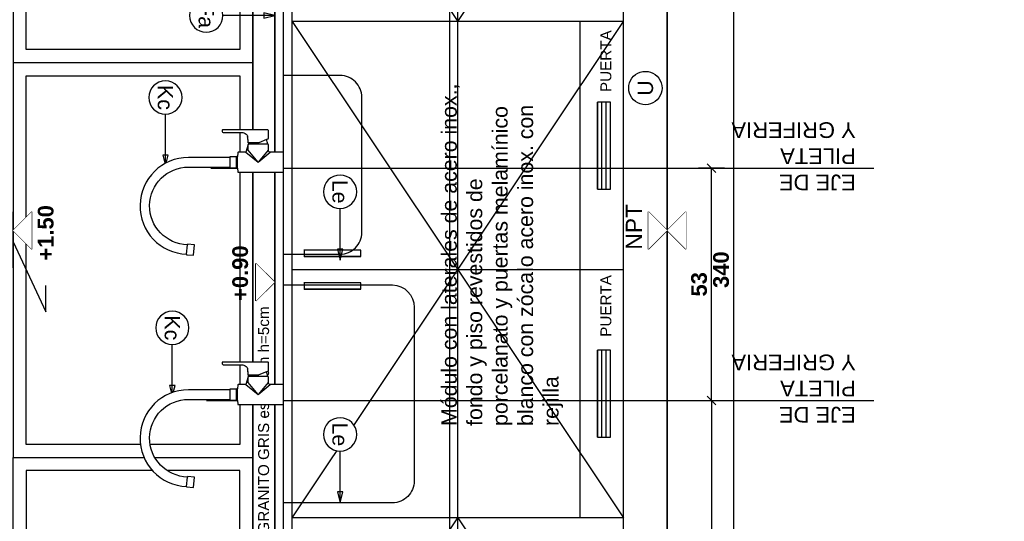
# Model space of a CAD drawing. Header units: millimetres. Extents: x 2889.7 to 2958.5, y 1033.7 to 1094.5.
# Tile 13 of 32: x 2941.8 to 2944.1, y 1039.3 to 1040.5. Entities that reach past the tile are written whole.
import ezdxf
from ezdxf.enums import TextEntityAlignment as Align

# ---------------------------------------------------------------- set-up
doc = ezdxf.new("R2010")
doc.units = ezdxf.units.MM
doc.set_wipeout_variables(frame=1)
for name, color, linetype in [('A PROYECCION 2', 2, 'Continuous'), ('A-ALBA-0', 9, 'Continuous'), ('A-ALBA-0 @ 20', 9, 'Continuous'), ('A-ANNO-NIV', 2, 'Continuous'), ('A-ANNO-SIMB @ 20', 2, 'Continuous'), ('A-ANOT-COTA-PARC', 1, 'Continuous'), ('A-ANOT-NIVL @ 20', 2, 'Continuous'), ('A-ANOT-TTEC', 2, 'Continuous'), ('A-EQPM-FIJO', 1, 'Continuous'), ('A-EQPM-SANI', 1, 'Continuous'), ('TEXTOS', 2, 'Continuous')]:
    doc.layers.add(name, color=color, linetype=linetype)
doc.styles.add('arial', font='arial.ttf')
doc.styles.add('BIS estudio', font='swissl.ttf')
doc.styles.add('BIS-ANOT', font='swiss.ttf')
doc.styles.add('BIS-COTA', font='swissb.ttf')
doc.styles.add('BIS-TXT', font='swiss.ttf')
doc.styles.add('E5-100', font='micross.ttf')
doc.dimstyles.new('BIS-COTA-NIVE', dxfattribs={"dimscale": 1.8, "dimtxt": 0.0018, "dimasz": 0.0015, "dimexe": 0, "dimexo": 0, "dimgap": 0.0027, "dimtad": 2, "dimtih": 1, "dimtoh": 1, "dimzin": 1, "dimdsep": 46, "dimtxsty": 'BIS-COTA', "dimblk1": 'MARK1', "dimblk2": 'MARK2', "dimsah": 1, "dimcen": 0.0015, "dimclrd": 1, "dimclre": 1, "dimaunit": 1, "dimadec": 0, "dimazin": 0, "dimtfac": 1, "dimtix": 1, "dimtofl": 0, "dimtmove": 2, "dimatfit": 3, "dimldrblk": 'MARK1', "dimfxl": 1, "dimtolj": 1, "dimarcsym": 0})
doc.dimstyles.new('BIS-COTA-PARC', dxfattribs={"dimscale": 0, "dimtxt": 0.0018, "dimasz": 0.001, "dimexe": 0.0015, "dimexo": 0, "dimgap": 0.0005, "dimtad": 1, "dimdec": 0, "dimlfac": 100, "dimzin": 9, "dimdsep": 46, "dimtxsty": 'BIS-COTA', "dimblk": 'OBLIQUE', "dimcen": 2.5, "dimclrd": 256, "dimclre": 251, "dimclrt": 2, "dimadec": 1, "dimazin": 2, "dimtfac": 1, "dimtdec": 0, "dimtix": 1, "dimtmove": 2, "dimatfit": 3, "dimldrblk": 'DOT', "dimfxl": 0.0015, "dimfxlon": 1, "dimtolj": 1, "dimtzin": 0, "dimarcsym": 0})

# ---------------------------------------------------------------- blocks, each defined once
blk = doc.blocks.new('_Oblique')
at = {"color": 0, "linetype": 'ByBlock', "lineweight": -2}
blk.add_line((-0.5, -0.5), (0.5, 0.5), dxfattribs=at)
blk = doc.blocks.new('*D431')
at = {"layer": 'A-ANOT-COTA-PARC', "color": 251, "lineweight": -2, "transparency": 16777216}
for p, q in [((2943.4214, 1041.5786), (2943.4814, 1041.5786)), ((2943.4814, 1038.1786), (2943.4214, 1038.1786))]:
    blk.add_line(p, q, dxfattribs=at)
at = {"layer": 'A-ANOT-COTA-PARC', "lineweight": -2, "transparency": 16777216}
blk.add_line((2943.4514, 1041.5786), (2943.4514, 1038.1786), dxfattribs=at)
at = {"layer": 'A-ANOT-COTA-PARC', "lineweight": -2, "transparency": 16777216, "xscale": 0.02, "yscale": 0.02, "zscale": 0.02}
for p, rotation in [((2943.4514, 1041.5786), 90), ((2943.4514, 1038.1786), 270)]:
    blk.add_blockref('_Oblique', p, dxfattribs=dict(at, rotation=rotation))
at = {"layer": 'A-ANOT-COTA-PARC', "color": 2, "transparency": 16777216, "insert": (2943.4229, 1039.8786), "char_height": 0.036, "attachment_point": 5, "rotation": 90, "style": 'BIS-COTA'}
blk.add_mtext('\\A1;340', dxfattribs=at)
blk = doc.blocks.new('_Dot')
at = {"color": 0, "linetype": 'ByBlock', "lineweight": -2}
blk.add_line((-0.5, 0), (-1, 0), dxfattribs=at)
at = {"color": 0, "linetype": 'ByBlock', "const_width": 0.5}
blk.add_lwpolyline([(-0.25, 0, 1), (0.25, 0, 1)], format="xyb", close=True, dxfattribs=at)
blk = doc.blocks.new('BIS-GRIC1-FA')
blk.add_wipeout([(0.028, 0.035), (0.0275, 0.035), (0.0271, 0.0349), (0.0266, 0.0348), (0.0262, 0.0347), (0.0258, 0.0345), (0.0254, 0.0343), (0.025, 0.034), (0.0246, 0.0337), (0.0243, 0.0334), (0.024, 0.033), (0.0238, 0.0326), (0.0235, 0.0322), (0.0233, 0.0318), (0.0232, 0.0314), (0.0231, 0.0309), (0.023, 0.0305), (0.023, 0.03), (0.023, 0), (-0.023, 0), (-0.023, 0.1037), (-0.023, 0.1038), (-0.023, 0.1039), (-0.023, 0.104), (-0.0229, 0.1041), (-0.0229, 0.1042), (-0.0228, 0.1043), (-0.0228, 0.1043), (-0.0227, 0.1044), (-0.0226, 0.1045), (-0.0226, 0.1045), (-0.0225, 0.1046), (-0.0224, 0.1046), (-0.0223, 0.1047), (-0.0222, 0.1047), (-0.0221, 0.1047), (-0.022, 0.1047), (-0.0135, 0.105), (-0.0135, 0.107), (-0.0125, 0.1076), (-0.0125, 0.1227), (-0.0124, 0.1228), (-0.0122, 0.1228), (-0.0121, 0.1229), (-0.0119, 0.1229), (-0.0118, 0.1229), (-0.0117, 0.123), (-0.0115, 0.123), (-0.0114, 0.123), (-0.0112, 0.123), (-0.011, 0.2177), (-0.0117, 0.2288), (-0.0138, 0.2397), (-0.0172, 0.2503), (-0.0218, 0.2603), (-0.0277, 0.2697), (-0.0348, 0.2783), (-0.0428, 0.286), (-0.0517, 0.2926), (-0.0614, 0.298), (-0.0717, 0.3022), (-0.0824, 0.305), (-0.0934, 0.3066), (-0.1045, 0.3067), (-0.1155, 0.3055), (-0.1263, 0.3029), (-0.1367, 0.299), (-0.1465, 0.2938), (-0.1556, 0.2874), (-0.1638, 0.28), (-0.1711, 0.2716), (-0.1772, 0.2623), (-0.1821, 0.2524), (-0.1858, 0.2419), (-0.1882, 0.2311), (-0.1891, 0.22), (-0.1881, 0.2199), (-0.1895, 0.204), (-0.2134, 0.2061), (-0.212, 0.222), (-0.2111, 0.2219), (-0.2097, 0.2356), (-0.2066, 0.2491), (-0.2019, 0.262), (-0.1956, 0.2743), (-0.1879, 0.2857), (-0.1788, 0.296), (-0.1685, 0.3052), (-0.1571, 0.313), (-0.1449, 0.3193), (-0.132, 0.3241), (-0.1186, 0.3272), (-0.1049, 0.3286), (-0.0911, 0.3284), (-0.0775, 0.3264), (-0.0642, 0.3228), (-0.0514, 0.3175), (-0.0394, 0.3107), (-0.0284, 0.3025), (-0.0184, 0.293), (-0.0097, 0.2823), (-0.0024, 0.2706), (0.0034, 0.2581), (0.0076, 0.245), (0.0101, 0.2315), (0.011, 0.2177), (0.011, 0.1369), (0.011, 0.123), (0.0117, 0.123), (0.0117, 0.123), (0.0118, 0.123), (0.0119, 0.123), (0.012, 0.123), (0.012, 0.123), (0.0121, 0.123), (0.0122, 0.1229), (0.0123, 0.1229), (0.0123, 0.1229), (0.0124, 0.1228), (0.0124, 0.1228), (0.0125, 0.1227), (0.0125, 0.1076), (0.0135, 0.107), (0.0135, 0.105), (0.022, 0.1047), (0.0221, 0.1047), (0.0222, 0.1047), (0.0223, 0.1047), (0.0224, 0.1046), (0.0225, 0.1046), (0.0226, 0.1045), (0.0226, 0.1045), (0.0227, 0.1044), (0.0228, 0.1043), (0.0228, 0.1043), (0.0229, 0.1042), (0.0229, 0.1041), (0.023, 0.104), (0.023, 0.1039), (0.023, 0.1038), (0.023, 0.1037), (0.023, 0.086), (0.041, 0.081), (0.0411, 0.081), (0.0412, 0.081), (0.0413, 0.081), (0.0414, 0.0809), (0.0414, 0.0809), (0.0415, 0.0809), (0.0416, 0.0808), (0.0417, 0.0807), (0.0417, 0.0807), (0.0418, 0.0806), (0.0419, 0.0805), (0.0419, 0.0804), (0.0419, 0.0804), (0.042, 0.0803), (0.042, 0.0802), (0.042, 0.0801), (0.042, 0.08), (0.0425, 0.08), (0.0429, 0.0799), (0.0434, 0.0799), (0.0439, 0.0798), (0.0443, 0.0798), (0.0448, 0.0797), (0.0448, 0.081), (0.0453, 0.0815), (0.0525, 0.0815), (0.0525, 0.0817), (0.0525, 0.0817), (0.0525, 0.0818), (0.0525, 0.0818), (0.0525, 0.0818), (0.0525, 0.0819), (0.0525, 0.0819), (0.0526, 0.0819), (0.0526, 0.0819), (0.0526, 0.082), (0.0526, 0.082), (0.0527, 0.082), (0.0527, 0.082), (0.0527, 0.082), (0.0528, 0.082), (0.0528, 0.082), (0.0557, 0.0823), (0.0571, 0.0824), (0.0586, 0.0825), (0.0586, 0.0825), (0.0587, 0.0825), (0.0587, 0.0825), (0.0587, 0.0824), (0.0588, 0.0824), (0.0588, 0.0824), (0.0588, 0.0824), (0.0589, 0.0823), (0.0589, 0.0823), (0.0589, 0.0823), (0.0589, 0.0822), (0.0589, 0.0822), (0.059, 0.0821), (0.0596, 0.0823), (0.0603, 0.0825), (0.0609, 0.0828), (0.0616, 0.0831), (0.0622, 0.0835), (0.0628, 0.0839), (0.0634, 0.0843), (0.0639, 0.0847), (0.0644, 0.0852), (0.0651, 0.086), (0.0657, 0.0868), (0.0663, 0.0876), (0.0668, 0.0885), (0.0672, 0.0894), (0.0676, 0.0904), (0.0679, 0.0913), (0.0681, 0.0923), (0.0683, 0.0933), (0.0683, 0.0943), (0.0684, 0.0953), (0.0683, 0.0964), (0.0683, 0.136), (0.0683, 0.1363), (0.0683, 0.1366), (0.0683, 0.1369), (0.0684, 0.1372), (0.0684, 0.1375), (0.0685, 0.1378), (0.0686, 0.1381), (0.0688, 0.1383), (0.0689, 0.1386), (0.0691, 0.1388), (0.0692, 0.1391), (0.0694, 0.1393), (0.0696, 0.1395), (0.0698, 0.1396), (0.07, 0.1398), (0.0703, 0.1399), (0.0705, 0.14), (0.0707, 0.1401), (0.0709, 0.1402), (0.0712, 0.1403), (0.0714, 0.1403), (0.0717, 0.1404), (0.0719, 0.1404), (0.0722, 0.1404), (0.0725, 0.1404), (0.0728, 0.1404), (0.073, 0.1405), (0.0733, 0.1404), (0.0734, 0.1404), (0.0735, 0.1404), (0.0736, 0.1404), (0.0737, 0.1404), (0.0738, 0.1403), (0.0738, 0.1403), (0.0739, 0.1402), (0.074, 0.1402), (0.074, 0.1401), (0.0741, 0.14), (0.0742, 0.14), (0.0742, 0.1399), (0.0742, 0.1398), (0.0743, 0.1397), (0.0743, 0.1396), (0.0743, 0.1395), (0.0743, 0.1394), (0.0743, 0.0355), (0.0743, 0.0354), (0.0743, 0.0353), (0.0742, 0.0352), (0.0742, 0.0351), (0.0742, 0.0351), (0.0741, 0.035), (0.0741, 0.0349), (0.074, 0.0348), (0.0739, 0.0348), (0.0738, 0.0347), (0.0738, 0.0346), (0.0737, 0.0346), (0.0736, 0.0346), (0.0735, 0.0345), (0.0734, 0.0345), (0.0733, 0.0345), (0.0547, 0.0345), (0.0546, 0.0345), (0.0546, 0.0345), (0.0546, 0.0345), (0.0545, 0.0345), (0.0545, 0.0346), (0.0544, 0.0346), (0.0544, 0.0346), (0.0544, 0.0346), (0.0543, 0.0346), (0.0543, 0.0347), (0.0543, 0.0347), (0.0542, 0.0347), (0.0542, 0.0348), (0.0535, 0.0362), (0.0529, 0.0376), (0.0522, 0.0391), (0.0512, 0.0385), (0.0501, 0.0379), (0.049, 0.0375), (0.0479, 0.0371), (0.0467, 0.0367), (0.0456, 0.0365), (0.0444, 0.0362), (0.0432, 0.0361), (0.042, 0.036)])
for p, q in [((-0.2111, 0.2219), (-0.1891, 0.22)), ((-0.011, 0.123), (-0.0112, 0.123)), ((0.011, 0.123), (-0.011, 0.123)), ((-0.0135, 0.105), (0.0135, 0.105)), ((-0.0125, 0.1076), (0.0125, 0.1076)), ((0.023, 0.086), (0, 0.058)), ((0, 0.058), (0.028, 0.081)), ((0.028, 0.081), (0.041, 0.081)), ((0.042, 0.08), (0.042, 0.036)), ((0.0448, 0.0564), (0.0448, 0.0797)), ((0.028, 0.035), (0, 0.058)), ((0, 0.058), (0.023, 0.03)), ((0.0522, 0.0391), (0.0449, 0.056)), ((0.041, 0.035), (0.028, 0.035)), ((0.028, 0.035), (0.028, 0.035))]:
    blk.add_line(p, q)
blk.add_lwpolyline([(0.042, 0.036, 0.123961), (0.0522, 0.0391, 0.014382), (0.0542, 0.0348, 0.256417), (0.0547, 0.0345), (0.0733, 0.0345, 0.384379), (0.0743, 0.0355), (0.0743, 0.1394, 0.416799), (0.0733, 0.1404, 0.029739), (0.0719, 0.1404, 0.167844), (0.0694, 0.1393, 0.213156), (0.0683, 0.136), (0.0683, 0.0964, -0.217512), (0.0644, 0.0852, -0.128175), (0.059, 0.0821), (0.0589, 0.0822, 0.195668), (0.0586, 0.0825, 0.003761), (0.0557, 0.0823, -0.00046), (0.0528, 0.082, 0.318698), (0.0525, 0.0817), (0.0525, 0.0815), (0.0453, 0.0815), (0.0448, 0.081), (0.0448, 0.0797, 0.048075), (0.042, 0.08, 0.414344), (0.041, 0.081), (0.023, 0.086), (0.023, 0.1037, 0.40462), (0.022, 0.1047), (0.0135, 0.105), (0.0135, 0.107), (0.0125, 0.1076), (0.0125, 0.1227, 0.213541), (0.0117, 0.123), (0.011, 0.123), (0.011, 0.1369), (0.011, 0.2177, 0.9807), (-0.2111, 0.2219), (-0.212, 0.222), (-0.2134, 0.2061), (-0.1895, 0.204), (-0.1881, 0.2199), (-0.1891, 0.22, -0.987285), (-0.011, 0.2177), (-0.0112, 0.123, 0.111865), (-0.0125, 0.1227), (-0.0125, 0.1076), (-0.0135, 0.107), (-0.0135, 0.105), (-0.022, 0.1047, 0.404027), (-0.023, 0.1037), (-0.023, 0), (0.023, 0), (0.023, 0.03, -0.415592), (0.028, 0.035)], format="xyb")
for centre, radius, start, end in [((0.0539, 0.1012), 0.0197, 265.7838, 284.7338), ((0.0458, 0.0564), 0.000969, 179.2276, 203.3976), ((0.041, 0.036), 0.001, 269.9999, 0.0256)]:
    blk.add_arc(centre, radius, start, end)
blk = doc.blocks.new('nivel altimetrico')
at = {"color": 0, "linetype": 'Continuous'}
blk.add_line((-0.0043, 0), (0.00215, 0), dxfattribs=at)
at = {"color": 0, "linetype": 'Continuous', "ltscale": 5}
blk.add_lwpolyline([(-0.00215, 0.00215), (0.00215, 0.00215), (0, 0), (-0.00215, 0.00215)], dxfattribs=at)
blk.add_wipeout([(0, 0), (0.00215, 0.00215), (-0.00215, 0.00215)])
blk = doc.blocks.new('A-ANNO-NOM-2')
blk.add_wipeout([(0, -0.00191), (0.0003, -0.00189), (0.00059, -0.00182), (0.00087, -0.0017), (0.00112, -0.00155), (0.00135, -0.00135), (0.00155, -0.00112), (0.0017, -0.00087), (0.00182, -0.00059), (0.00189, -0.0003), (0.00191, 0), (0.00189, 0.0003), (0.00182, 0.00059), (0.0017, 0.00087), (0.00155, 0.00112), (0.00135, 0.00135), (0.00112, 0.00155), (0.00087, 0.0017), (0.00059, 0.00182), (0.0003, 0.00189), (0, 0.00191), (-0.0003, 0.00189), (-0.00059, 0.00182), (-0.00087, 0.0017), (-0.00112, 0.00155), (-0.00135, 0.00135), (-0.00155, 0.00112), (-0.0017, 0.00087), (-0.00182, 0.00059), (-0.00189, 0.0003), (-0.00191, 0), (-0.00189, -0.0003), (-0.00182, -0.00059), (-0.0017, -0.00087), (-0.00155, -0.00112), (-0.00135, -0.00135), (-0.00112, -0.00155), (-0.00087, -0.0017), (-0.00059, -0.00182), (-0.0003, -0.00189)])
blk.add_lwpolyline([(0, -0.00191), (0.0003, -0.00189), (0.00059, -0.00182), (0.00087, -0.0017), (0.00112, -0.00155), (0.00135, -0.00135), (0.00155, -0.00112), (0.0017, -0.00087), (0.00182, -0.00059), (0.00189, -0.0003), (0.00191, 0), (0.00189, 0.0003), (0.00182, 0.00059), (0.0017, 0.00087), (0.00155, 0.00112), (0.00135, 0.00135), (0.00112, 0.00155), (0.00087, 0.0017), (0.00059, 0.00182), (0.0003, 0.00189), (0, 0.00191), (-0.0003, 0.00189), (-0.00059, 0.00182), (-0.00087, 0.0017), (-0.00112, 0.00155), (-0.00135, 0.00135), (-0.00155, 0.00112), (-0.0017, 0.00087), (-0.00182, 0.00059), (-0.00189, 0.0003), (-0.00191, 0), (-0.00189, -0.0003), (-0.00182, -0.00059), (-0.0017, -0.00087), (-0.00155, -0.00112), (-0.00135, -0.00135), (-0.00112, -0.00155), (-0.00087, -0.0017), (-0.00059, -0.00182), (-0.0003, -0.00189)], close=True)
at = {"color": 1, "linetype": 'Continuous', "style": 'E5-100'}
blk.add_attdef('LETRA', text='', height=0.00175, dxfattribs=at).set_placement((0, 0), align=Align.MIDDLE_CENTER)
blk = doc.blocks.new('*U35')
blk.add_lwpolyline([(0, -0.00785), (-0.00031, -0.0066), (0.00031, -0.0066)], close=True)
blk.add_wipeout([(0, -0.00191), (0.0003, -0.00189), (0.00059, -0.00182), (0.00087, -0.0017), (0.00112, -0.00155), (0.00135, -0.00135), (0.00155, -0.00112), (0.0017, -0.00087), (0.00182, -0.00059), (0.00189, -0.0003), (0.00191, 0), (0.00189, 0.0003), (0.00182, 0.00059), (0.0017, 0.00087), (0.00155, 0.00112), (0.00135, 0.00135), (0.00112, 0.00155), (0.00087, 0.0017), (0.00059, 0.00182), (0.0003, 0.00189), (0, 0.00191), (-0.0003, 0.00189), (-0.00059, 0.00182), (-0.00087, 0.0017), (-0.00112, 0.00155), (-0.00135, 0.00135), (-0.00155, 0.00112), (-0.0017, 0.00087), (-0.00182, 0.00059), (-0.00189, 0.0003), (-0.00191, 0), (-0.00189, -0.0003), (-0.00182, -0.00059), (-0.0017, -0.00087), (-0.00155, -0.00112), (-0.00135, -0.00135), (-0.00112, -0.00155), (-0.00087, -0.0017), (-0.00059, -0.00182), (-0.0003, -0.00189)])
at = {"linetype": 'Continuous'}
blk.add_line((0, -0.00785), (0, -0.00191), dxfattribs=at)
blk.add_circle((0, 0), 0.00191)
at = {"color": 1, "linetype": 'Continuous', "style": 'E5-100'}
blk.add_attdef('LETRA', text='', height=0.00175, dxfattribs=at).set_placement((0, 0), align=Align.MIDDLE_CENTER)
blk = doc.blocks.new('*U45')
blk.add_lwpolyline([(0.00785, 0), (0.0066, -0.00031), (0.0066, 0.00031)], close=True)
blk.add_wipeout([(0, -0.00191), (0.0003, -0.00189), (0.00059, -0.00182), (0.00087, -0.0017), (0.00112, -0.00155), (0.00135, -0.00135), (0.00155, -0.00112), (0.0017, -0.00087), (0.00182, -0.00059), (0.00189, -0.0003), (0.00191, 0), (0.00189, 0.0003), (0.00182, 0.00059), (0.0017, 0.00087), (0.00155, 0.00112), (0.00135, 0.00135), (0.00112, 0.00155), (0.00087, 0.0017), (0.00059, 0.00182), (0.0003, 0.00189), (0, 0.00191), (-0.0003, 0.00189), (-0.00059, 0.00182), (-0.00087, 0.0017), (-0.00112, 0.00155), (-0.00135, 0.00135), (-0.00155, 0.00112), (-0.0017, 0.00087), (-0.00182, 0.00059), (-0.00189, 0.0003), (-0.00191, 0), (-0.00189, -0.0003), (-0.00182, -0.00059), (-0.0017, -0.00087), (-0.00155, -0.00112), (-0.00135, -0.00135), (-0.00112, -0.00155), (-0.00087, -0.0017), (-0.00059, -0.00182), (-0.0003, -0.00189)])
at = {"linetype": 'Continuous'}
blk.add_line((0.00785, 0), (0.00191, 0), dxfattribs=at)
blk.add_circle((0, 0), 0.00191)
at = {"color": 1, "linetype": 'Continuous', "style": 'E5-100'}
blk.add_attdef('LETRA', text='', height=0.00175, dxfattribs=at).set_placement((0, 0), align=Align.MIDDLE_CENTER)
blk = doc.blocks.new('*D354')
at = {"layer": 'A-ALBA-0', "color": 251, "lineweight": -2, "transparency": 16777216}
for p, q in [((2943.431, 1040.1115), (2943.371, 1040.1115)), ((2943.371, 1039.5786), (2943.431, 1039.5786))]:
    blk.add_line(p, q, dxfattribs=at)
at = {"layer": 'A-ALBA-0', "lineweight": -2, "transparency": 16777216}
blk.add_line((2943.401, 1039.5786), (2943.401, 1040.1115), dxfattribs=at)
at = {"layer": 'A-ALBA-0', "lineweight": -2, "transparency": 16777216, "xscale": 0.02, "yscale": 0.02, "zscale": 0.02}
for p, rotation in [((2943.401, 1040.1115), 90), ((2943.401, 1039.5786), 270)]:
    blk.add_blockref('_Oblique', p, dxfattribs=dict(at, rotation=rotation))
at = {"layer": 'A-ALBA-0', "color": 2, "transparency": 16777216, "insert": (2943.3725, 1039.845), "char_height": 0.036, "attachment_point": 5, "rotation": 90, "style": 'BIS-COTA'}
blk.add_mtext('\\A1;53', dxfattribs=at)
blk = doc.blocks.new('*D355')
at = {"layer": 'A-ALBA-0', "color": 251, "lineweight": -2, "transparency": 16777216}
for p, q in [((2943.371, 1039.5786), (2943.431, 1039.5786)), ((2943.431, 1038.1786), (2943.371, 1038.1786))]:
    blk.add_line(p, q, dxfattribs=at)
at = {"layer": 'A-ALBA-0', "lineweight": -2, "transparency": 16777216}
blk.add_line((2943.401, 1039.5786), (2943.401, 1038.1786), dxfattribs=at)
at = {"layer": 'A-ALBA-0', "lineweight": -2, "transparency": 16777216, "xscale": 0.02, "yscale": 0.02, "zscale": 0.02}
for p, rotation in [((2943.401, 1039.5786), 90), ((2943.401, 1038.1786), 270)]:
    blk.add_blockref('_Oblique', p, dxfattribs=dict(at, rotation=rotation))
at = {"layer": 'A-ALBA-0', "color": 2, "transparency": 16777216, "insert": (2943.3725, 1038.8786), "char_height": 0.036, "attachment_point": 5, "rotation": 90, "style": 'BIS-COTA'}
blk.add_mtext('\\A1;140', dxfattribs=at)
blk = doc.blocks.new('*U321')
at = {"color": 0, "linetype": 'Continuous'}
blk.add_line((-0.0043, 0), (0.00215, 0), dxfattribs=at)
at = {"color": 0, "linetype": 'Continuous', "ltscale": 5}
blk.add_lwpolyline([(-0.00215, -0.00215), (0.00215, -0.00215), (0, 0), (-0.00215, -0.00215)], dxfattribs=at)
blk.add_wipeout([(0, 0), (0.00215, -0.00215), (-0.00215, -0.00215)])
blk = doc.blocks.new('*D408')
at = {"layer": 'A-ANNO-NIV', "color": 1, "lineweight": -2, "transparency": 16777216}
for p, q in [((2941.7991, 1039.8827), (2941.7991, 1039.9427)), ((2941.7991, 1039.9427), (2941.8742, 1039.7823)), ((2941.8742, 1039.7823), (2941.8742, 1039.8423))]:
    blk.add_line(p, q, dxfattribs=at)
at = {"layer": 'A-ANNO-NIV', "color": 0, "transparency": 16777216, "insert": (2941.8742, 1039.963), "char_height": 0.036, "attachment_point": 5, "rotation": 90, "style": 'BIS-COTA'}
blk.add_mtext('\\A1;+1.50', dxfattribs=at)
blk = doc.blocks.new('MARK1')
at = {"color": 0}
for p, q in [((1, 0), (-1, 0)), ((0, 1.5), (0, -1.5))]:
    blk.add_line(p, q, dxfattribs=at)
blk.add_lwpolyline([(0.5, 0.5), (-0.5, -0.5)], dxfattribs=at)
blk = doc.blocks.new('MARK2')
at = {"color": 0}
for p, q in [((1, 0), (-1, 0)), ((0, 1.5), (0, -1.5))]:
    blk.add_line(p, q, dxfattribs=at)
blk.add_lwpolyline([(0.5, 0.5), (-0.5, -0.5)], dxfattribs=at)
blk = doc.blocks.new('*U348')
blk.add_lwpolyline([(-0.00785, 0), (-0.0066, 0.00031), (-0.0066, -0.00031)], close=True)
blk.add_wipeout([(0, -0.00191), (0.0003, -0.00189), (0.00059, -0.00182), (0.00087, -0.0017), (0.00112, -0.00155), (0.00135, -0.00135), (0.00155, -0.00112), (0.0017, -0.00087), (0.00182, -0.00059), (0.00189, -0.0003), (0.00191, 0), (0.00189, 0.0003), (0.00182, 0.00059), (0.0017, 0.00087), (0.00155, 0.00112), (0.00135, 0.00135), (0.00112, 0.00155), (0.00087, 0.0017), (0.00059, 0.00182), (0.0003, 0.00189), (0, 0.00191), (-0.0003, 0.00189), (-0.00059, 0.00182), (-0.00087, 0.0017), (-0.00112, 0.00155), (-0.00135, 0.00135), (-0.00155, 0.00112), (-0.0017, 0.00087), (-0.00182, 0.00059), (-0.00189, 0.0003), (-0.00191, 0), (-0.00189, -0.0003), (-0.00182, -0.00059), (-0.0017, -0.00087), (-0.00155, -0.00112), (-0.00135, -0.00135), (-0.00112, -0.00155), (-0.00087, -0.0017), (-0.00059, -0.00182), (-0.0003, -0.00189)])
at = {"linetype": 'Continuous'}
blk.add_line((-0.00785, 0), (-0.00191, 0), dxfattribs=at)
blk.add_circle((0, 0), 0.00191)
at = {"color": 1, "linetype": 'Continuous', "style": 'E5-100'}
blk.add_attdef('LETRA', text='', height=0.00175, dxfattribs=at).set_placement((0, 0), align=Align.MIDDLE_CENTER)

msp = doc.modelspace()

# ---------------------------------------------------------------- hatches: boundary and pattern name
at = {"layer": 'A-ALBA-0'}
h = msp.add_hatch(dxfattribs=at)
h.set_pattern_fill('_USER', color=256, scale=0.01, angle=90, pattern_type=0)
h.set_pattern_definition([(90, (2943.129101, 1039.494114), (-0.01, 6e-19), [])])
h.paths.add_polyline_path([(2943.1391, 1039.49411), (2943.1691, 1039.49411), (2943.1691, 1039.69411), (2943.1391, 1039.69411)])
h.paths.add_polyline_path([(2943.1691, 1040.26311), (2943.1391, 1040.26311), (2943.1391, 1040.06311), (2943.1691, 1040.06311)])

# ---------------------------------------------------------------- linework, layer by layer
at = {"layer": 'A PROYECCION 2', "linetype": 'Continuous', "lineweight": 13, "elevation": -0.00045}
msp.add_lwpolyline([(2942.4191, 1038.74061), (2942.4191, 1041.01662)], dxfattribs=at)
at = {"layer": 'A-ALBA-0'}
for p, q in [((2942.8011, 1039.30961, -0.00045), (2942.8011, 1041.01662, -0.00045)), ((2942.8191, 1039.30961, -0.00045), (2942.8191, 1041.01662, -0.00045)), ((2943.1991, 1038.73898, -0.00045), (2943.1991, 1041.01662, -0.00045)), ((2943.1991, 1040.44762, -0.00045), (2942.4391, 1040.44762, -0.00045)), ((2942.4391, 1039.30961, -0.00045), (2943.1991, 1040.44762, -0.00045)), ((2942.4391, 1040.44762, -0.00045), (2943.1991, 1039.30961, -0.00045)), ((2943.0991, 1040.44762, -0.00045), (2943.0991, 1039.30961, -0.00045)), ((2941.7991, 1040.35361), (2942.3491, 1040.35361)), ((2942.25307, 1040.11145, 0.00045), (2943.77312, 1040.11145, 0.00045)), ((2942.5962, 1039.92363, -0.00045), (2942.4662, 1039.92363, -0.00045)), ((2942.5962, 1039.90863, -0.00045), (2942.4662, 1039.90863, -0.00045)), ((2943.1991, 1039.87861, -0.00045), (2942.4391, 1039.87861, -0.00045)), ((2942.5962, 1039.84863, -0.00045), (2942.4662, 1039.84863, -0.00045)), ((2942.5962, 1039.83363, -0.00045), (2942.4662, 1039.83363, -0.00045)), ((2942.24251, 1039.57862, 0.00045), (2943.77312, 1039.57862, 0.00045)), ((2943.1991, 1039.30961, -0.00045), (2942.4391, 1039.30961, -0.00045)), ((2942.8011, 1038.74061, -0.00045), (2942.8011, 1039.30961, -0.00045)), ((2942.8191, 1038.74061, -0.00045), (2942.8191, 1039.30961, -0.00045))]:
    msp.add_line(p, q, dxfattribs=at)
at = {"layer": 'A-ALBA-0', "elevation": -0.00045}
for points in [[(2942.4391, 1038.74061), (2942.4391, 1041.01662)], [(2942.4391, 1041.01662), (2942.8191, 1040.44762), (2943.1991, 1041.01662)], [(2942.4391, 1038.74061), (2942.8191, 1039.30961), (2943.1991, 1038.74061)]]:
    msp.add_lwpolyline(points, dxfattribs=at)
at = {"layer": 'A-ALBA-0', "elevation": 0.00045}
for points in [[(2942.4191, 1039.91413), (2942.5491, 1039.91413, 0.4142136), (2942.5991, 1039.96413), (2942.5991, 1040.27413, 0.4142136), (2942.5491, 1040.32413), (2942.4191, 1040.32413)], [(2942.4191, 1039.8438), (2942.6691, 1039.8438, -0.4073684), (2942.7191, 1039.79213), (2942.7191, 1039.3938, -0.4142136), (2942.6691, 1039.3438), (2942.4191, 1039.3438)]]:
    msp.add_lwpolyline(points, format="xyb", dxfattribs=at)
at = {"layer": 'A-ALBA-0', "elevation": -0.00045}
for points in [[(2943.1391, 1040.06311), (2943.1691, 1040.06311), (2943.1691, 1040.26311), (2943.1391, 1040.26311)], [(2942.46672, 1039.90861), (2942.59672, 1039.90861), (2942.59672, 1039.92361), (2942.46672, 1039.92361)], [(2942.46672, 1039.83361), (2942.59672, 1039.83361), (2942.59672, 1039.84861), (2942.46672, 1039.84861)], [(2943.1391, 1039.49411), (2943.1691, 1039.49411), (2943.1691, 1039.69411), (2943.1391, 1039.69411)]]:
    msp.add_lwpolyline(points, close=True, dxfattribs=at)
at = {"layer": 'A-ALBA-0'}
for points in [[(2942.3491, 1038.17861), (2941.7991, 1038.17861), (2941.7991, 1039.44761), (2942.3491, 1039.44761)], [(2942.3191, 1038.81811), (2942.3191, 1039.41761), (2941.8291, 1039.41761), (2941.8291, 1038.81811)]]:
    msp.add_lwpolyline(points, close=True, dxfattribs=at)
at = {"layer": 'A-EQPM-FIJO', "elevation": 0.00045}
for points in [[(2942.3991, 1041.55862), (2942.3491, 1041.55862), (2942.3491, 1038.19861), (2942.3991, 1038.19861)], [(2942.4191, 1040.97862), (2942.3991, 1040.97862), (2942.3991, 1038.77862), (2942.4191, 1038.77862)]]:
    msp.add_lwpolyline(points, close=True, dxfattribs=at)
at = {"layer": 'A-EQPM-SANI', "elevation": 0.00045}
msp.add_lwpolyline([(2943.1991, 1041.04862), (2943.2991, 1041.04862), (2943.2991, 1038.70862), (2943.1991, 1038.70862)], close=True, dxfattribs=at)

# ---------------------------------------------------------------- texts
at = {"layer": 'A-ALBA-0', "attachment_point": 7, "rotation": 90, "style": 'arial'}
for s, width, insert, char_height in [('\\A1;PUERTA', 0.6462151, (2943.17148, 1040.2861, -0.00045), 0.025), ('\\A1;Módulo con laterales de acero inox., fondo y piso revestidos de porcelanato y puertas melamínico blanco con zócalo acero inox. con rejilla', 0.8338093, (2943.06053, 1039.52016), 0.035), ('\\A1;PUERTA', 0.6462151, (2943.17148, 1039.72468, -0.00045), 0.025)]:
    msp.add_mtext_dynamic_manual_height_columns(s, width=width, gutter_width=12.5, heights=[0], dxfattribs=dict(at, insert=insert, char_height=char_height))
at = {"layer": 'A-ALBA-0', "insert": (2943.22298, 1039.97695, 0.00045), "char_height": 0.0375, "attachment_point": 5, "rotation": 90, "style": 'BIS estudio'}
msp.add_mtext('\\A1;NPT', dxfattribs=at)
at = {"layer": 'A-ANNO-NIV', "insert": (2942.32018, 1039.87058, 0.00045), "char_height": 0.036, "attachment_point": 5, "rotation": 90, "style": 'BIS-COTA'}
msp.add_mtext('\\A1;+0.90', dxfattribs=at)
at = {"layer": 'A-ANOT-TTEC', "char_height": 0.036, "attachment_point": 1, "rotation": 180, "style": 'BIS-TXT'}
for insert in [(2943.73158, 1040.0608, 0.00045), (2943.73158, 1039.52796, 0.00045)]:
    msp.add_mtext_dynamic_manual_height_columns('EJE DE PILETA\\PY GRIFERIA', width=0.3062581, gutter_width=0.025, heights=[0], dxfattribs=dict(at, insert=insert))
at = {"layer": 'TEXTOS', "insert": (2942.39378, 1039.12, -0.00045), "char_height": 0.025, "attachment_point": 7, "rotation": 90, "style": 'arial'}
msp.add_mtext_dynamic_manual_height_columns('\\A1;ZÓCALO GRANITO GRIS esp: 2cm h=5cm', width=0.9121276, gutter_width=12.5, heights=[0], dxfattribs=at)

# ---------------------------------------------------------------- dimensions: what is measured, and where the dimension line sits
at = {"layer": 'A-ALBA-0'}
dim = msp.add_linear_dim(base=(2943.40101, 1038.17862, 0.00045), p1=(2942.79279, 1039.57862, 0.00045), p2=(2944.02185, 1038.17862, 0.00045), angle=270, dimstyle='BIS-COTA-PARC', override={"dimscale": 0, "dimtix": 1, "dimtofl": 1, "dimtmove": 2, "dimatfit": 3}, dxfattribs=at)
dim.commit()
dim.dimension.update_dxf_attribs({"geometry": '*D355', "text_midpoint": (2943.37254, 1038.87862, 0.00045)})
at = {"layer": 'A-ANOT-COTA-PARC'}
dim = msp.add_linear_dim(base=(2943.45143, 1038.17862, 0.00045), p1=(2941.08741, 1041.57862, 0.00045), p2=(2944.07227, 1038.17862, 0.00045), angle=270, dimstyle='BIS-COTA-PARC', override={"dimscale": 0, "dimtix": 1, "dimtofl": 1, "dimtmove": 2, "dimatfit": 3}, dxfattribs=at)
dim.commit()
dim.dimension.update_dxf_attribs({"geometry": '*D431', "text_midpoint": (2943.42293, 1039.87862, 0.00045)})

# ---------------------------------------------------------------- next in the draw order: block references
at = {"layer": 'A-ALBA-0 @ 20'}
ref = msp.add_blockref('A-ANNO-NOM-2', (2943.24924, 1040.29522, 0.00045), dxfattribs=dict(at, xscale=-20, yscale=20, zscale=20, rotation=89.99999999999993))
ref.add_attrib('LETRA', 'U', dxfattribs={"layer": '0', "color": 1, "linetype": 'Continuous', "height": 0.035, "rotation": 90, "style": 'BIS-ANOT', "text_generation_flag": 2}).set_placement((2943.24924, 1040.29522, 0.00045), align=Align.MIDDLE_CENTER)
at = {"layer": 'A-ANNO-SIMB @ 20', "linetype": 'Continuous'}
ref = msp.add_blockref('*U35', (2942.24219, 1040.46149, 0.00045), dxfattribs=dict(at, xscale=-20, yscale=20, zscale=20, rotation=89.99999999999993))
ref.add_attrib('LETRA', 'Fa', dxfattribs={"layer": '0', "color": 1, "linetype": 'Continuous', "height": 0.035, "rotation": 270, "style": 'E5-100'}).set_placement((2942.24219, 1040.46149, 0.00045), align=Align.MIDDLE_CENTER)
ref = msp.add_blockref('*U45', (2942.14847, 1040.2736, 0.00045), dxfattribs=dict(at, xscale=-20, yscale=20, zscale=20, rotation=89.99999999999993))
ref.add_attrib('LETRA', 'Kc', dxfattribs={"layer": '0', "color": 1, "linetype": 'Continuous', "height": 0.035, "rotation": 270, "style": 'E5-100'}).set_placement((2942.14847, 1040.2736, 0.00045), align=Align.MIDDLE_CENTER)
ref = msp.add_blockref('*U45', (2942.16441, 1039.7452, 0.00045), dxfattribs=dict(at, xscale=-20, yscale=20, zscale=20, rotation=89.99999999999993))
ref.add_attrib('LETRA', 'Kc', dxfattribs={"layer": '0', "color": 1, "linetype": 'Continuous', "height": 0.035, "rotation": 270, "style": 'E5-100'}).set_placement((2942.16441, 1039.7452, 0.00045), align=Align.MIDDLE_CENTER)
at = {"layer": 'A-ANOT-NIVL @ 20', "yscale": 20, "zscale": 20}
for p, xscale, rotation in [((2943.2991, 1039.96862, 0.00045), -20, 269.9999999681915), ((2942.3991, 1039.84992, 0.00045), 20, 89.99999999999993)]:
    msp.add_blockref('nivel altimetrico', p, dxfattribs=dict(at, xscale=xscale, rotation=rotation))

# ---------------------------------------------------------------- next in the draw order: linework, layer by layer
at = {"layer": 'A-ALBA-0'}
for points in [[(2942.3191, 1040.93611), (2942.3191, 1040.38361), (2941.8291, 1040.38361), (2941.8291, 1040.93611)], [(2942.3191, 1040.32361), (2942.3191, 1039.47761), (2941.8291, 1039.47761), (2941.8291, 1040.32361)]]:
    msp.add_lwpolyline(points, close=True, dxfattribs=at)
at = {"layer": 'A-EQPM-SANI'}
for points in [[(2940.6591, 1038.17861), (2943.2991, 1038.17861), (2943.2991, 1041.57861), (2940.9391, 1041.57861)], [(2942.3491, 1041.57861), (2941.7991, 1041.57861), (2941.7991, 1039.44761), (2942.3491, 1039.44761)], [(2942.3491, 1041.55862), (2942.3991, 1041.55862), (2942.3991, 1038.19861), (2942.3491, 1038.19861)]]:
    msp.add_lwpolyline(points, close=True, dxfattribs=at)

# ---------------------------------------------------------------- next in the draw order: dimensions: what is measured, and where the dimension line sits
at = {"layer": 'A-ALBA-0'}
dim = msp.add_linear_dim(base=(2943.40101, 1040.11145, 0.00045), p1=(2943.02281, 1039.57862, 0.00045), p2=(2943.49058, 1040.11145, 0.00045), angle=90, dimstyle='BIS-COTA-PARC', override={"dimscale": 0, "dimtix": 1, "dimtofl": 1, "dimtmove": 2, "dimatfit": 3}, dxfattribs=at)
dim.commit()
dim.dimension.update_dxf_attribs({"geometry": '*D354', "text_midpoint": (2943.37251, 1039.84503, 0.00045)})

# ---------------------------------------------------------------- next in the draw order: block references
at = {"layer": 'A-ALBA-0 @ 20'}
ref = msp.add_blockref('A-ANNO-NOM-2', (2943.24924, 1040.29522), dxfattribs=dict(at, xscale=-20, yscale=20, zscale=20, rotation=89.99999999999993))
ref.add_attrib('LETRA', 'U', dxfattribs={"layer": '0', "color": 1, "linetype": 'Continuous', "height": 0.035, "rotation": 90, "style": 'BIS-ANOT'}).set_placement((2943.24924, 1040.29519), align=Align.MIDDLE_CENTER)
at = {"layer": 'A-ALBA-0 @ 20', "xscale": 20, "yscale": 20, "zscale": 20, "rotation": 89.99999999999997}
msp.add_blockref('*U321', (2941.7991, 1039.96861), dxfattribs=at)
at = {"layer": 'A-ALBA-0 @ 20'}
ref = msp.add_blockref('*U348', (2942.5491, 1039.50071, 0.00045), dxfattribs=dict(at, xscale=-20, yscale=20, zscale=20, rotation=269.9999999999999))
ref.add_attrib('LETRA', 'Le', dxfattribs={"layer": '0', "color": 1, "linetype": 'Continuous', "height": 0.035, "rotation": 270, "style": 'E5-100'}).set_placement((2942.5491, 1039.50071, 0.00045), align=Align.MIDDLE_CENTER)
at = {"layer": 'A-ANOT-NIVL @ 20', "xscale": -20, "yscale": 20, "zscale": 20, "rotation": 269.9999999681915}
msp.add_blockref('*U321', (2943.2991, 1039.96861), dxfattribs=at)
at = {"layer": 'A-EQPM-FIJO', "rotation": 89.99999999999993}
msp.add_blockref('BIS-GRIC1-FA', (2942.4191, 1039.59213, 0.00045), dxfattribs=at)

# ---------------------------------------------------------------- next in the draw order: dimensions: what is measured, and where the dimension line sits
at = {"layer": 'A-ANNO-NIV'}
dim = msp.add_ordinate_dim(feature_location=(2941.7991, 1039.88269, -0.00045), offset=(0.07515, -0.04037), dtype=0, origin=(2943.29912, 1041.57861, -0.00045), dimstyle='BIS-COTA-NIVE', override={"dimscale": 0, "dimpost": '+<>', "dimtix": 1, "dimtofl": 0, "dimtmove": 2, "dimatfit": 3}, dxfattribs=at)
dim.commit()
dim.dimension.update_dxf_attribs({"geometry": '*D408', "text_midpoint": (2941.87425, 1039.96297, -0.00045), "text_rotation": 180})

# ---------------------------------------------------------------- next in the draw order: block references
at = {"layer": 'A-ALBA-0 @ 20'}
ref = msp.add_blockref('*U348', (2942.5491, 1040.05753, 0.00045), dxfattribs=dict(at, xscale=-20, yscale=20, zscale=20, rotation=269.9999999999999))
ref.add_attrib('LETRA', 'Le', dxfattribs={"layer": '0', "color": 1, "linetype": 'Continuous', "height": 0.035, "rotation": 270, "style": 'E5-100'}).set_placement((2942.5491, 1040.05753, 0.00045), align=Align.MIDDLE_CENTER)
at = {"layer": 'A-EQPM-FIJO', "rotation": 89.99999999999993}
msp.add_blockref('BIS-GRIC1-FA', (2942.4191, 1040.12496, 0.00045), dxfattribs=at)

doc.saveas('drawing.dxf')
